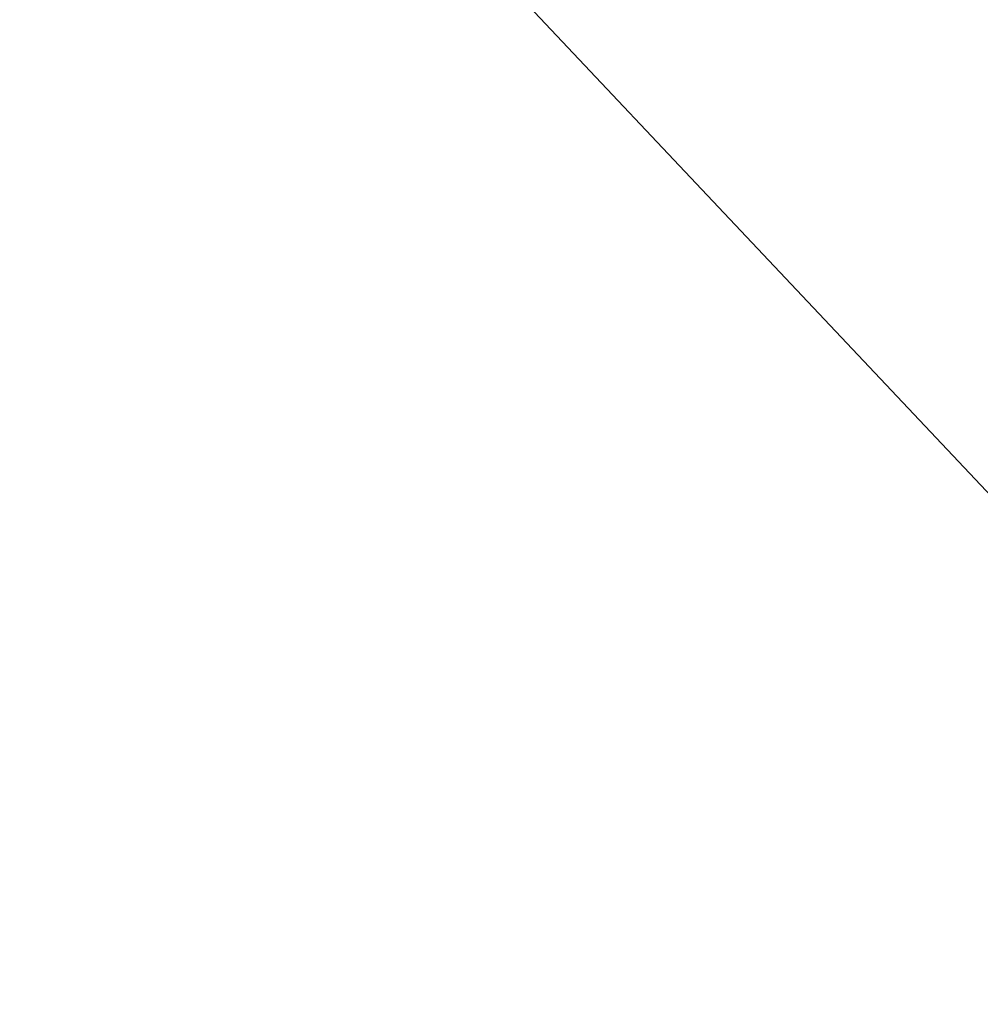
# Model space of a CAD drawing. Header units: millimetres. Extents: x -37.5 to 39.5, y -38.4 to 38.4.
# Tile 106 of 256: x -28.1 to -27.2, y -25.7 to -24.8. Entities that reach past the tile are written whole.
import ezdxf

# ---------------------------------------------------------------- set-up
doc = ezdxf.new("R2010")
doc.units = ezdxf.units.MM
doc.header["$LTSCALE"] = 25.4
doc.layers.get('0').update_dxf_attribs({"true_color": 0xff5454})

# ---------------------------------------------------------------- blocks, each defined once
blk = doc.blocks.new('ECHO-8371-8372.STL')
at = {"color": 7, "true_color": 0xffffff}
mesh = blk.add_polyface(dxfattribs=at)
corners = [(-27.36744, -4.58121, 15.81675), (-27.10917, 5.96285, 15.81675), (-27.72683, 0.70279, 15.81675), (-26.04324, -9.7092, 15.81675), (-25.53549, 11.01986, 15.81675), (-23.79932, -14.50655, 15.81675), (-23.05938, 15.7016, 15.81675), (-20.7121, -18.8099, 15.81675), (-19.76517, 19.84863, 15.81675), (-18.52959, 0.4775, 15.81675), (-16.8867, -22.4727, 15.81675), (-18.14709, -3.87232, 15.81675), (-16.80625, -8.02798, 15.81675), (-12.4534, -25.37022, 15.81675), (-14.5743, -11.78108, 15.81675), (-11.56317, -14.94342, 15.81675), (-7.56317, -27.40379, 15.81675), (-7.92385, -17.35644, 15.81675), (-3.83883, -18.89914, 15.81675), (-2.38254, -28.50416, 15.81675), (0.48706, -19.49415, 15.81675), (2.91208, -28.63385, 15.81675), (4.83689, -19.11165, 15.81675), (8.14038, -27.78844, 15.81675), (8.99254, -17.77081, 15.81675), (13.12431, -25.99674, 15.81675), (12.74564, -15.53886, 15.81675), (15.90799, -12.52773, 15.81675), (17.69415, -23.31975, 15.81675), (18.32101, -8.88841, 15.81675), (21.69429, -19.84863, 15.81675), (19.8637, -4.80339, 15.81675), (20.45872, -0.4775, 15.81675), (-15.76503, 23.31975, 15.81675), (-17.93458, 4.80339, 15.81675), (-16.39188, 8.88841, 15.81675), (-13.97886, 12.52773, 15.81675), (-11.19518, 25.99674, 15.81675), (-10.81651, 15.53886, 15.81675), (-6.21125, 27.78844, 15.81675), (-7.06342, 17.77081, 15.81675), (-2.90776, 19.11165, 15.81675), (-0.98295, 28.63385, 15.81675), (1.44207, 19.49415, 15.81675), (4.31166, 28.50416, 15.81675), (5.76795, 18.89914, 15.81675), (9.4923, 27.40379, 15.81675), (9.85297, 17.35644, 15.81675), (14.38253, 25.37022, 15.81675), (13.4923, 14.94342, 15.81675), (16.50342, 11.78108, 15.81675), (18.81583, 22.4727, 15.81675), (18.73537, 8.02798, 15.81675), (20.07621, 3.87232, 15.81675), (22.64122, 18.8099, 15.81675), (24.98851, -15.7016, 15.81675), (25.72845, 14.50655, 15.81675), (27.46461, -11.01986, 15.81675), (27.97237, 9.7092, 15.81675), (29.03829, -5.96285, 15.81675), (29.29657, 4.58121, 15.81675), (29.65596, -0.70279, 15.81675)]
mesh.append_faces([[corners[k] for k in face] for face in [(0, 1, 2), (60, 59, 61)]], dxfattribs={"vtx0": -1, "color": 7})
mesh.append_faces([[corners[k] for k in face] for face in [(1, 3, 4), (4, 5, 6), (6, 7, 8), (9, 10, 11), (11, 10, 12), (12, 13, 14), (14, 13, 15), (15, 16, 17), (17, 16, 18), (18, 19, 20), (20, 21, 22), (22, 23, 24), (24, 25, 26), (26, 25, 27), (27, 28, 29), (29, 30, 31), (31, 30, 32), (33, 36, 37), (37, 38, 39), (39, 41, 42), (42, 43, 44), (44, 45, 46), (46, 47, 48), (48, 50, 51), (51, 53, 54), (54, 55, 56), (56, 57, 58), (58, 59, 60)]], dxfattribs={"vtx0": -1, "vtx1": -1, "color": 7})
mesh.append_faces([[corners[k] for k in face] for face in [(8, 7, 9), (54, 32, 30)]], dxfattribs={"vtx0": -1, "vtx1": -1, "vtx2": -1, "color": 7})
mesh.append_faces([[corners[k] for k in face] for face in [(1, 0, 3), (4, 3, 5), (6, 5, 7), (9, 7, 10), (12, 10, 13), (15, 13, 16), (18, 16, 19), (20, 19, 21), (22, 21, 23), (24, 23, 25), (27, 25, 28), (29, 28, 30), (9, 33, 8), (33, 9, 34), (33, 34, 35), (33, 35, 36), (37, 36, 38), (39, 38, 40), (39, 40, 41), (42, 41, 43), (44, 43, 45), (46, 45, 47), (48, 47, 49), (48, 49, 50), (51, 50, 52), (51, 52, 53), (54, 53, 32), (54, 30, 55), (56, 55, 57), (58, 57, 59)]], dxfattribs={"vtx0": -1, "vtx2": -1, "color": 7})
mesh = blk.add_polyface(dxfattribs=at)
corners = [(-28.74329, -21.20598, 15.96486), (-24.9569, -25.69684, 14.16486), (-24.9569, -25.69684, 15.96486), (-28.74329, -21.20598, 14.16486)]
mesh.append_faces([[corners[k] for k in face] for face in [(0, 1, 2), (1, 0, 3)]], dxfattribs={"vtx0": -1, "color": 7})
mesh = blk.add_polyface(dxfattribs=at)
corners = [(-25.03211, -27.55487, 17.10388), (-27.76211, -24.10454, 17.18), (-28.05526, -24.35052, 17.10388), (-24.7695, -27.27651, 17.18)]
mesh.append_faces([[corners[k] for k in face] for face in [(0, 1, 2), (1, 0, 3)]], dxfattribs={"vtx0": -1, "color": 7})

msp = doc.modelspace()

# ---------------------------------------------------------------- block references
at = {"color": 7, "true_color": 0xffffff}
msp.add_blockref('ECHO-8371-8372.STL', (0, 0), dxfattribs=at)

doc.saveas('drawing.dxf')
